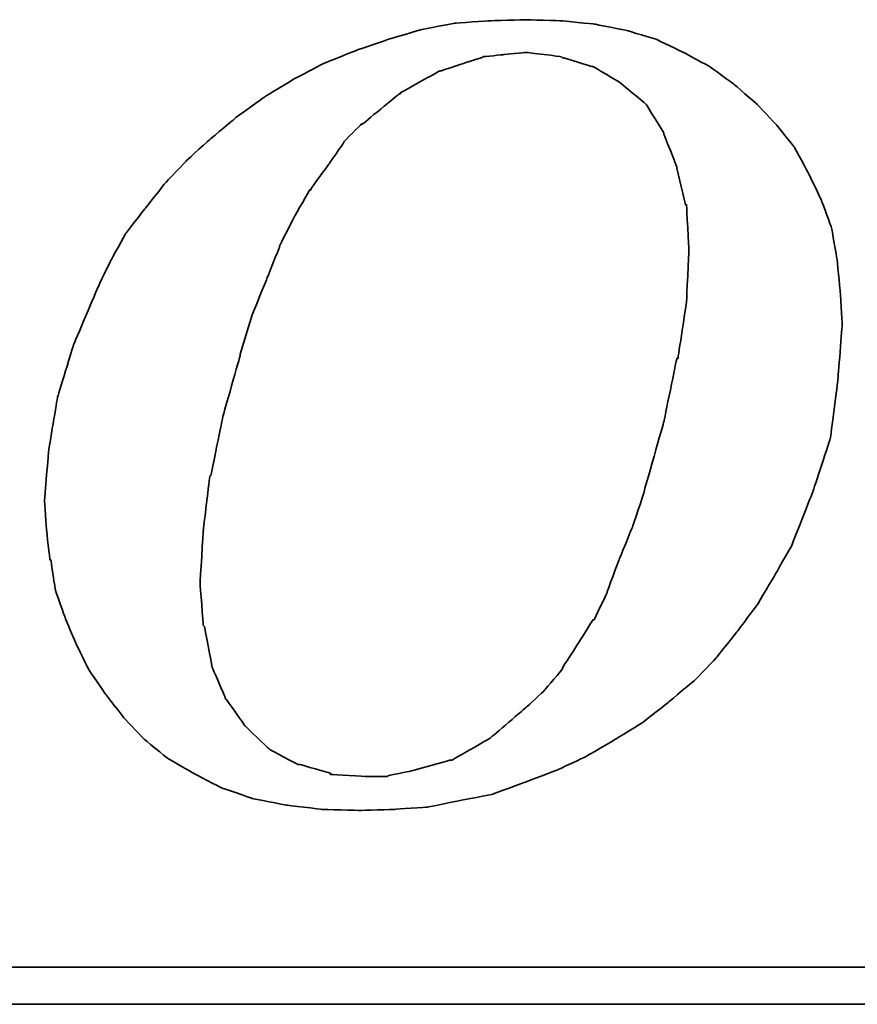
# Model space of a CAD drawing. Header units: millimetres. Extents: x 914 to 1153, y -9 to 64.
# Tile 37 of 55: x 1090.59 to 1092.25, y 11.62 to 13.57. Entities that reach past the tile are written whole.
import ezdxf

# ---------------------------------------------------------------- set-up
doc = ezdxf.new("R2010")
doc.units = ezdxf.units.MM
doc.header["$LTSCALE"] = 0.15
doc.layers.add('DIM', color=4, linetype='CONTINUOUS')
doc.layers.add('layer 1', color=7, linetype='CONTINUOUS')

# ---------------------------------------------------------------- blocks, each defined once
blk = doc.blocks.new('TBI MOTION logo(完整正式版)')
at = {"layer": 'layer 1', "color": 22, "lineweight": 35}
for points, knots in [([(-11.34375, -6.98375), (-11.34375, -6.98375), (-10.91375, -7.43875), (-10.91375, -7.43875), (-10.91375, -7.43875), (-10.91375, -7.43875), (-10.38625, -7.87125), (-10.38625, -7.87125), (-10.38625, -7.87125), (-10.38625, -7.87125), (-9.81125, -8.20375), (-9.81125, -8.20375), (-9.81125, -8.20375), (-9.81125, -8.20375), (-9.21125, -8.51875), (-9.21125, -8.51875), (-9.21125, -8.51875), (-9.21125, -8.51875), (-8.51625, -8.75875), (-8.51625, -8.75875), (-8.51625, -8.75875), (-8.51625, -8.75875), (-7.77125, -8.90375), (-7.77125, -8.90375), (-7.77125, -8.90375), (-7.77125, -8.90375), (-6.97875, -8.99875), (-6.97875, -8.99875), (-6.97875, -8.99875), (-6.97875, -8.99875), (-6.14125, -9.02375), (-6.14125, -9.02375), (-6.14125, -9.02375), (-6.14125, -9.02375), (-5.37125, -8.99875), (-5.37125, -8.99875), (-5.37125, -8.99875), (-5.37125, -8.99875), (-4.65375, -8.94875), (-4.65375, -8.94875), (-4.65375, -8.94875), (-4.65375, -8.94875), (-3.93375, -8.80625), (-3.93375, -8.80625), (-3.93375, -8.80625), (-3.93375, -8.80625), (-3.21375, -8.66375), (-3.21375, -8.66375), (-3.21375, -8.66375), (-3.21375, -8.66375), (-2.49375, -8.39875), (-2.49375, -8.39875), (-2.49375, -8.39875), (-2.49375, -8.39875), (-1.79875, -8.13375), (-1.79875, -8.13375), (-1.79875, -8.13375), (-1.79875, -8.13375), (-1.17375, -7.84375), (-1.17375, -7.84375), (-1.17375, -7.84375), (-1.17375, -7.84375), (-0.52375, -7.46375), (-0.52375, -7.46375), (-0.52375, -7.46375), (-0.52375, -7.46375), (0.10124, -7.07875), (0.10124, -7.07875), (0.10124, -7.07875), (0.10124, -7.07875), (0.67625, -6.62375), (0.67625, -6.62375), (0.67625, -6.62375), (0.67625, -6.62375), (1.24874, -6.14375), (1.24874, -6.14375), (1.24874, -6.14375), (1.24874, -6.14375), (1.72874, -5.64125), (1.72874, -5.64125), (1.72874, -5.64125), (1.72874, -5.64125), (2.18624, -5.06375), (2.18624, -5.06375), (2.18624, -5.06375), (2.18624, -5.06375), (2.61625, -4.48874), (2.61625, -4.48874), (2.61625, -4.48874), (2.61625, -4.48874), (3.00125, -3.83874), (3.00125, -3.83874), (3.00125, -3.83874), (3.00125, -3.83874), (3.36124, -3.21374), (3.36124, -3.21374), (3.36124, -3.21374), (3.36124, -3.21374), (3.84374, -1.99125), (3.84374, -1.99125), (3.84374, -1.99125), (3.84374, -1.99125), (4.22625, -0.81875), (4.22625, -0.81875), (4.22625, -0.81875), (4.22625, -0.81875), (4.39125, 0.45624), (4.39125, 0.45624), (4.39125, 0.45624), (4.39125, 0.45624), (4.48874, 1.70124), (4.48874, 1.70124), (4.48874, 1.70124), (4.48874, 1.70124), (4.43874, 2.44625), (4.43874, 2.44625), (4.43874, 2.44625), (4.43874, 2.44625), (4.36874, 3.14125), (4.36874, 3.14125), (4.36874, 3.14125), (4.36874, 3.14125), (4.25125, 3.81125), (4.25125, 3.81125), (4.25125, 3.81125), (4.25125, 3.81125), (4.03124, 4.41125), (4.03124, 4.41125), (4.03124, 4.41125), (4.03124, 4.41125), (3.74374, 5.01125), (3.74374, 5.01125), (3.74374, 5.01125), (3.74374, 5.01125), (3.43124, 5.58875), (3.43124, 5.58875), (3.43124, 5.58875), (3.43124, 5.58875), (3.02625, 6.09125), (3.02625, 6.09125), (3.02625, 6.09125), (3.02625, 6.09125), (2.59374, 6.54875), (2.59374, 6.54875), (2.59374, 6.54875), (2.59374, 6.54875), (2.09124, 6.98125), (2.09124, 6.98125), (2.09124, 6.98125), (2.09124, 6.98125), (1.56124, 7.36625), (1.56124, 7.36625), (1.56124, 7.36625), (1.56124, 7.36625), (0.98624, 7.67625), (0.98624, 7.67625), (0.98624, 7.67625), (0.98624, 7.67625), (0.38624, 7.96375), (0.38624, 7.96375), (0.38624, 7.96375), (0.38624, 7.96375), (-0.25875, 8.15625), (-0.25875, 8.15625), (-0.25875, 8.15625), (-0.25875, 8.15625), (-0.98125, 8.30125), (-0.98125, 8.30125), (-0.98125, 8.30125), (-0.98125, 8.30125), (-1.70124, 8.37125), (-1.70124, 8.37125), (-1.70124, 8.37125), (-1.70124, 8.37125), (-2.49375, 8.39624), (-2.49375, 8.39624), (-2.49375, 8.39624), (-2.49375, 8.39624), (-3.28625, 8.37125), (-3.28625, 8.37125), (-3.28625, 8.37125), (-3.28625, 8.37125), (-4.05125, 8.32125), (-4.05125, 8.32125), (-4.05125, 8.32125), (-4.05125, 8.32125), (-4.77375, 8.18125), (-4.77375, 8.18125), (-4.77375, 8.18125), (-4.77375, 8.18125), (-5.51625, 7.96375), (-5.51625, 7.96375), (-5.51625, 7.96375), (-5.51625, 7.96375), (-6.21125, 7.72625), (-6.21125, 7.72625), (-6.21125, 7.72625), (-6.21125, 7.72625), (-6.92875, 7.43625), (-6.92875, 7.43625), (-6.92875, 7.43625), (-6.92875, 7.43625), (-7.57875, 7.10125), (-7.57875, 7.10125), (-7.57875, 7.10125), (-7.57875, 7.10125), (-8.24875, 6.69125), (-8.24875, 6.69125), (-8.24875, 6.69125), (-8.24875, 6.69125), (-8.84875, 6.26125), (-8.84875, 6.26125), (-8.84875, 6.26125), (-8.84875, 6.26125), (-9.42625, 5.78125), (-9.42625, 5.78125), (-9.42625, 5.78125), (-9.42625, 5.78125), (-9.95375, 5.30125), (-9.95375, 5.30125), (-9.95375, 5.30125), (-9.95375, 5.30125), (-10.43375, 4.79624), (-10.43375, 4.79624), (-10.43375, 4.79624), (-10.43375, 4.79624), (-10.88875, 4.22125), (-10.88875, 4.22125), (-10.88875, 4.22125), (-10.88875, 4.22125), (-11.29875, 3.69375), (-11.29875, 3.69375), (-11.29875, 3.69375), (-11.29875, 3.69375), (-11.63375, 3.09125), (-11.63375, 3.09125), (-11.63375, 3.09125), (-11.63375, 3.09125), (-11.91875, 2.49625), (-11.91875, 2.49625), (-11.91875, 2.49625), (-11.91875, 2.49625), (-12.44875, 1.24625), (-12.44875, 1.24625), (-12.44875, 1.24625), (-12.44875, 1.24625), (-12.80875, 0.06874), (-12.80875, 0.06874), (-12.80875, 0.06874), (-12.80875, 0.06874), (-12.99875, -1.07875), (-12.99875, -1.07875), (-12.99875, -1.07875), (-12.99875, -1.07875), (-13.09375, -2.18375), (-13.09375, -2.18375), (-13.09375, -2.18375), (-13.09375, -2.18375), (-13.04875, -2.85375), (-13.04875, -2.85375), (-13.04875, -2.85375), (-13.04875, -2.85375), (-12.97375, -3.50375), (-12.97375, -3.50375), (-12.97375, -3.50375), (-12.97375, -3.50375), (-12.95375, -3.50375), (-12.95375, -3.50375), (-12.95375, -3.50375), (-12.95375, -3.50375), (-12.85375, -4.17375), (-12.85375, -4.17375), (-12.85375, -4.17375), (-12.85375, -4.17375), (-12.63875, -4.77624), (-12.63875, -4.77624), (-12.63875, -4.77624), (-12.63875, -4.77624), (-12.39875, -5.35125), (-12.39875, -5.35125), (-12.39875, -5.35125), (-12.39875, -5.35125), (-12.11375, -5.92875), (-12.11375, -5.92875), (-12.11375, -5.92875), (-12.11375, -5.92875), (-11.75375, -6.45375), (-11.75375, -6.45375), (-11.75375, -6.45375), (-11.75375, -6.45375), (-11.34375, -6.98375), (-11.34375, -6.98375)], [0, 0, 0, 0, 0.01369863, 0.01369863, 0.01369863, 0.01369864, 0.02739726, 0.02739726, 0.02739726, 0.02739727, 0.04109589, 0.04109589, 0.04109589, 0.0410959, 0.05479452, 0.05479452, 0.05479452, 0.05479453, 0.06849315, 0.06849315, 0.06849315, 0.06849316, 0.08219178, 0.08219178, 0.08219178, 0.08219179, 0.09589041, 0.09589041, 0.09589041, 0.09589042, 0.10958904, 0.10958904, 0.10958904, 0.10958905, 0.12328767, 0.12328767, 0.12328767, 0.12328768, 0.1369863, 0.1369863, 0.1369863, 0.13698631, 0.15068493, 0.15068493, 0.15068493, 0.15068494, 0.16438356, 0.16438356, 0.16438356, 0.16438357, 0.17808219, 0.17808219, 0.17808219, 0.1780822, 0.19178082, 0.19178082, 0.19178082, 0.19178083, 0.20547945, 0.20547945, 0.20547945, 0.20547946, 0.21917808, 0.21917808, 0.21917808, 0.21917809, 0.23287671, 0.23287671, 0.23287671, 0.23287672, 0.24657534, 0.24657534, 0.24657534, 0.24657535, 0.26027397, 0.26027397, 0.26027397, 0.26027398, 0.2739726, 0.2739726, 0.2739726, 0.27397261, 0.28767123, 0.28767123, 0.28767123, 0.28767124, 0.30136986, 0.30136986, 0.30136986, 0.30136987, 0.31506849, 0.31506849, 0.31506849, 0.3150685, 0.32876712, 0.32876712, 0.32876712, 0.32876713, 0.34246575, 0.34246575, 0.34246575, 0.34246576, 0.35616438, 0.35616438, 0.35616438, 0.35616439, 0.36986301, 0.36986301, 0.36986301, 0.36986302, 0.38356164, 0.38356164, 0.38356164, 0.38356165, 0.39726027, 0.39726027, 0.39726027, 0.39726028, 0.4109589, 0.4109589, 0.4109589, 0.41095891, 0.42465753, 0.42465753, 0.42465753, 0.42465754, 0.43835616, 0.43835616, 0.43835616, 0.43835617, 0.45205479, 0.45205479, 0.45205479, 0.4520548, 0.46575342, 0.46575342, 0.46575342, 0.46575343, 0.47945205, 0.47945205, 0.47945205, 0.47945206, 0.49315068, 0.49315068, 0.49315068, 0.49315069, 0.50684932, 0.50684932, 0.50684932, 0.50684933, 0.52054795, 0.52054795, 0.52054795, 0.52054796, 0.53424658, 0.53424658, 0.53424658, 0.53424659, 0.54794521, 0.54794521, 0.54794521, 0.54794522, 0.56164384, 0.56164384, 0.56164384, 0.56164385, 0.57534247, 0.57534247, 0.57534247, 0.57534248, 0.5890411, 0.5890411, 0.5890411, 0.58904111, 0.60273973, 0.60273973, 0.60273973, 0.60273974, 0.61643836, 0.61643836, 0.61643836, 0.61643837, 0.63013699, 0.63013699, 0.63013699, 0.630137, 0.64383562, 0.64383562, 0.64383562, 0.64383563, 0.65753425, 0.65753425, 0.65753425, 0.65753426, 0.67123288, 0.67123288, 0.67123288, 0.67123289, 0.68493151, 0.68493151, 0.68493151, 0.68493152, 0.69863014, 0.69863014, 0.69863014, 0.69863015, 0.71232877, 0.71232877, 0.71232877, 0.71232878, 0.7260274, 0.7260274, 0.7260274, 0.72602741, 0.73972603, 0.73972603, 0.73972603, 0.73972604, 0.75342466, 0.75342466, 0.75342466, 0.75342467, 0.76712329, 0.76712329, 0.76712329, 0.7671233, 0.78082192, 0.78082192, 0.78082192, 0.78082193, 0.79452055, 0.79452055, 0.79452055, 0.79452056, 0.80821918, 0.80821918, 0.80821918, 0.80821919, 0.82191781, 0.82191781, 0.82191781, 0.82191782, 0.83561644, 0.83561644, 0.83561644, 0.83561645, 0.84931507, 0.84931507, 0.84931507, 0.84931508, 0.8630137, 0.8630137, 0.8630137, 0.86301371, 0.87671233, 0.87671233, 0.87671233, 0.87671234, 0.89041096, 0.89041096, 0.89041096, 0.89041097, 0.90410959, 0.90410959, 0.90410959, 0.9041096, 0.91780822, 0.91780822, 0.91780822, 0.91780823, 0.93150685, 0.93150685, 0.93150685, 0.93150686, 0.94520548, 0.94520548, 0.94520548, 0.94520549, 0.95890411, 0.95890411, 0.95890411, 0.95890412, 0.97260274, 0.97260274, 0.97260274, 0.97260275, 0.98630137, 0.98630137, 0.98630137, 0.98630138, 1, 1, 1, 1]), ([(-8.77875, 1.03124), (-8.77875, 1.03124), (-8.51625, 1.89625), (-8.51625, 1.89625), (-8.51625, 1.89625), (-8.51625, 1.89625), (-8.20375, 2.66375), (-8.20375, 2.66375), (-8.20375, 2.66375), (-8.20375, 2.66375), (-7.91625, 3.38125), (-7.91625, 3.38125), (-7.91625, 3.38125), (-7.91625, 3.38125), (-7.91625, 3.40624), (-7.91625, 3.40624), (-7.91625, 3.40624), (-7.91625, 3.40624), (-7.57875, 4.07624), (-7.57875, 4.07624), (-7.57875, 4.07624), (-7.57875, 4.07624), (-7.24375, 4.65125), (-7.24375, 4.65125), (-7.24375, 4.65125), (-7.24375, 4.65125), (-7.21875, 4.65125), (-7.21875, 4.65125), (-7.21875, 4.65125), (-7.21875, 4.65125), (-7.21875, 4.67624), (-7.21875, 4.67624), (-7.21875, 4.67624), (-7.21875, 4.67624), (-6.83625, 5.20375), (-6.83625, 5.20375), (-6.83625, 5.20375), (-6.83625, 5.20375), (-6.49875, 5.68625), (-6.49875, 5.68625), (-6.49875, 5.68625), (-6.49875, 5.68625), (-6.49875, 5.70625), (-6.49875, 5.70625), (-6.49875, 5.70625), (-6.49875, 5.70625), (-6.11625, 6.09125), (-6.11625, 6.09125), (-6.11625, 6.09125), (-6.11625, 6.09125), (-6.09125, 6.09125), (-6.09125, 6.09125), (-6.09125, 6.09125), (-6.09125, 6.09125), (-5.27375, 6.76625), (-5.27375, 6.76625), (-5.27375, 6.76625), (-5.27375, 6.76625), (-5.24875, 6.76625), (-5.24875, 6.76625), (-5.24875, 6.76625), (-5.24875, 6.76625), (-5.24875, 6.78625), (-5.24875, 6.78625), (-5.24875, 6.78625), (-5.24875, 6.78625), (-4.38875, 7.26624), (-4.38875, 7.26624), (-4.38875, 7.26624), (-4.38875, 7.26624), (-4.36125, 7.26624), (-4.36125, 7.26624), (-4.36125, 7.26624), (-4.36125, 7.26624), (-3.93375, 7.41125), (-3.93375, 7.41125), (-3.93375, 7.41125), (-3.93375, 7.41125), (-3.47375, 7.55625), (-3.47375, 7.55625), (-3.47375, 7.55625), (-3.47375, 7.55625), (-3.45375, 7.55625), (-3.45375, 7.55625), (-3.45375, 7.55625), (-3.45375, 7.55625), (-3.42875, 7.58124), (-3.42875, 7.58124), (-3.42875, 7.58124), (-3.42875, 7.58124), (-2.97375, 7.62625), (-2.97375, 7.62625), (-2.97375, 7.62625), (-2.97375, 7.62625), (-2.49375, 7.67625), (-2.49375, 7.67625), (-2.49375, 7.67625), (-2.49375, 7.67625), (-2.46875, 7.67625), (-2.46875, 7.67625), (-2.46875, 7.67625), (-2.46875, 7.67625), (-1.70124, 7.58124), (-1.70124, 7.58124), (-1.70124, 7.58124), (-1.70124, 7.58124), (-1.67875, 7.55625), (-1.67875, 7.55625), (-1.67875, 7.55625), (-1.67875, 7.55625), (-1.65375, 7.55625), (-1.65375, 7.55625), (-1.65375, 7.55625), (-1.65375, 7.55625), (-1.03125, 7.36625), (-1.03125, 7.36625), (-1.03125, 7.36625), (-1.03125, 7.36625), (-1.00625, 7.36625), (-1.00625, 7.36625), (-1.00625, 7.36625), (-1.00625, 7.36625), (-0.43124, 7.02624), (-0.43124, 7.02624), (-0.43124, 7.02624), (-0.43124, 7.02624), (-0.40625, 7.00624), (-0.40625, 7.00624), (-0.40625, 7.00624), (-0.40625, 7.00624), (0.12124, 6.57124), (0.12124, 6.57124), (0.12124, 6.57124), (0.12124, 6.57124), (0.14624, 6.54875), (0.14624, 6.54875), (0.14624, 6.54875), (0.14624, 6.54875), (0.17124, 6.52375), (0.17124, 6.52375), (0.17124, 6.52375), (0.17124, 6.52375), (0.55625, 5.89875), (0.55625, 5.89875), (0.55625, 5.89875), (0.55625, 5.89875), (0.55625, 5.87625), (0.55625, 5.87625), (0.55625, 5.87625), (0.55625, 5.87625), (0.84124, 5.15625), (0.84124, 5.15625), (0.84124, 5.15625), (0.84124, 5.15625), (0.84124, 5.13125), (0.84124, 5.13125), (0.84124, 5.13125), (0.84124, 5.13125), (1.03624, 4.31875), (1.03624, 4.31875), (1.03624, 4.31875), (1.03624, 4.31875), (1.05624, 4.31875), (1.05624, 4.31875), (1.05624, 4.31875), (1.05624, 4.31875), (1.05624, 4.29125), (1.05624, 4.29125), (1.05624, 4.29125), (1.05624, 4.29125), (1.10625, 3.33125), (1.10625, 3.33125), (1.10625, 3.33125), (1.10625, 3.33125), (1.10625, 3.30875), (1.10625, 3.30875), (1.10625, 3.30875), (1.10625, 3.30875), (1.05624, 2.20624), (1.05624, 2.20624), (1.05624, 2.20624), (1.05624, 2.20624), (1.05624, 2.18124), (1.05624, 2.18124), (1.05624, 2.18124), (1.05624, 2.18124), (0.86624, 0.93624), (0.86624, 0.93624), (0.86624, 0.93624), (0.86624, 0.93624), (0.84124, 0.93624), (0.84124, 0.93624), (0.84124, 0.93624), (0.84124, 0.93624), (0.55625, -0.45874), (0.55625, -0.45874), (0.55625, -0.45874), (0.55625, -0.45874), (0.12124, -1.99125), (0.12124, -1.99125), (0.12124, -1.99125), (0.12124, -1.99125), (0.12124, -2.01874), (0.12124, -2.01874), (0.12124, -2.01874), (0.12124, -2.01874), (-0.13874, -2.78375), (-0.13874, -2.78375), (-0.13874, -2.78375), (-0.13874, -2.78375), (-0.43124, -3.50375), (-0.43124, -3.50375), (-0.43124, -3.50375), (-0.43124, -3.50375), (-0.69375, -4.19875), (-0.69375, -4.19875), (-0.69375, -4.19875), (-0.69375, -4.19875), (-0.69375, -4.22375), (-0.69375, -4.22375), (-0.69375, -4.22375), (-0.69375, -4.22375), (-0.98125, -4.82374), (-0.98125, -4.82374), (-0.98125, -4.82374), (-0.98125, -4.82374), (-1.00625, -4.82374), (-1.00625, -4.82374), (-1.00625, -4.82374), (-1.00625, -4.82374), (-1.33875, -5.35125), (-1.33875, -5.35125), (-1.33875, -5.35125), (-1.33875, -5.35125), (-1.67875, -5.87875), (-1.67875, -5.87875), (-1.67875, -5.87875), (-1.67875, -5.87875), (-1.67875, -5.90375), (-1.67875, -5.90375), (-1.67875, -5.90375), (-1.67875, -5.90375), (-2.05875, -6.35875), (-2.05875, -6.35875), (-2.05875, -6.35875), (-2.05875, -6.35875), (-2.08375, -6.38375), (-2.08375, -6.38375), (-2.08375, -6.38375), (-2.08375, -6.38375), (-2.46875, -6.74375), (-2.46875, -6.74375), (-2.46875, -6.74375), (-2.46875, -6.74375), (-3.25875, -7.41625), (-3.25875, -7.41625), (-3.25875, -7.41625), (-3.25875, -7.41625), (-3.28625, -7.43875), (-3.28625, -7.43875), (-3.28625, -7.43875), (-3.28625, -7.43875), (-4.12375, -7.91875), (-4.12375, -7.91875), (-4.12375, -7.91875), (-4.12375, -7.91875), (-4.14875, -7.91875), (-4.14875, -7.91875), (-4.14875, -7.91875), (-4.14875, -7.91875), (-4.17125, -7.91875), (-4.17125, -7.91875), (-4.17125, -7.91875), (-4.17125, -7.91875), (-5.03375, -8.15875), (-5.03375, -8.15875), (-5.03375, -8.15875), (-5.03375, -8.15875), (-5.51625, -8.25625), (-5.51625, -8.25625), (-5.51625, -8.25625), (-5.51625, -8.25625), (-5.54125, -8.27875), (-5.54125, -8.27875), (-5.54125, -8.27875), (-5.54125, -8.27875), (-5.56375, -8.27875), (-5.56375, -8.27875), (-5.56375, -8.27875), (-5.56375, -8.27875), (-5.99625, -8.27875), (-5.99625, -8.27875), (-5.99625, -8.27875), (-5.99625, -8.27875), (-6.76375, -8.23125), (-6.76375, -8.23125), (-6.76375, -8.23125), (-6.76375, -8.23125), (-6.78875, -8.23125), (-6.78875, -8.23125), (-6.78875, -8.23125), (-6.78875, -8.23125), (-6.78875, -8.20375), (-6.78875, -8.20375), (-6.78875, -8.20375), (-6.78875, -8.20375), (-7.45875, -8.01375), (-7.45875, -8.01375), (-7.45875, -8.01375), (-7.45875, -8.01375), (-7.48375, -8.01375), (-7.48375, -8.01375), (-7.48375, -8.01375), (-7.48375, -8.01375), (-7.50875, -8.01375), (-7.50875, -8.01375), (-7.50875, -8.01375), (-7.50875, -8.01375), (-8.13125, -7.67875), (-8.13125, -7.67875), (-8.13125, -7.67875), (-8.13125, -7.67875), (-8.15625, -7.65375), (-8.15625, -7.65375), (-8.15625, -7.65375), (-8.15625, -7.65375), (-8.65875, -7.17375), (-8.65875, -7.17375), (-8.65875, -7.17375), (-8.65875, -7.17375), (-8.68375, -7.14875), (-8.68375, -7.14875), (-8.68375, -7.14875), (-8.68375, -7.14875), (-9.08875, -6.57375), (-9.08875, -6.57375), (-9.08875, -6.57375), (-9.08875, -6.57375), (-9.11375, -6.54875), (-9.11375, -6.54875), (-9.11375, -6.54875), (-9.11375, -6.54875), (-9.11375, -6.52875), (-9.11375, -6.52875), (-9.11375, -6.52875), (-9.11375, -6.52875), (-9.40375, -5.85375), (-9.40375, -5.85375), (-9.40375, -5.85375), (-9.40375, -5.85375), (-9.40375, -5.82875), (-9.40375, -5.82875), (-9.40375, -5.82875), (-9.40375, -5.82875), (-9.56875, -4.96875), (-9.56875, -4.96875), (-9.56875, -4.96875), (-9.56875, -4.96875), (-9.59375, -4.94375), (-9.59375, -4.94375), (-9.59375, -4.94375), (-9.59375, -4.94375), (-9.66375, -4.03375), (-9.66375, -4.03375), (-9.66375, -4.03375), (-9.66375, -4.03375), (-9.66375, -4.00875), (-9.66375, -4.00875), (-9.66375, -4.00875), (-9.66375, -4.00875), (-9.59375, -2.85375), (-9.59375, -2.85375), (-9.59375, -2.85375), (-9.59375, -2.85375), (-9.45125, -1.65875), (-9.45125, -1.65875), (-9.45125, -1.65875), (-9.45125, -1.65875), (-9.42625, -1.63375), (-9.42625, -1.63375), (-9.42625, -1.63375), (-9.42625, -1.63375), (-9.16125, -0.33875), (-9.16125, -0.33875), (-9.16125, -0.33875), (-9.16125, -0.33875), (-8.77875, 1.00624), (-8.77875, 1.00624), (-8.77875, 1.00624), (-8.77875, 1.00624), (-8.77875, 1.03124), (-8.77875, 1.03124)], [0, 0, 0, 0, 0.01020408, 0.01020408, 0.01020408, 0.01020409, 0.02040816, 0.02040816, 0.02040816, 0.02040817, 0.03061224, 0.03061224, 0.03061224, 0.03061225, 0.04081633, 0.04081633, 0.04081633, 0.04081634, 0.05102041, 0.05102041, 0.05102041, 0.05102042, 0.06122449, 0.06122449, 0.06122449, 0.0612245, 0.07142857, 0.07142857, 0.07142857, 0.07142858, 0.08163265, 0.08163265, 0.08163265, 0.08163266, 0.09183673, 0.09183673, 0.09183673, 0.09183674, 0.10204082, 0.10204082, 0.10204082, 0.10204083, 0.1122449, 0.1122449, 0.1122449, 0.11224491, 0.12244898, 0.12244898, 0.12244898, 0.12244899, 0.13265306, 0.13265306, 0.13265306, 0.13265307, 0.14285714, 0.14285714, 0.14285714, 0.14285715, 0.15306122, 0.15306122, 0.15306122, 0.15306123, 0.16326531, 0.16326531, 0.16326531, 0.16326532, 0.17346939, 0.17346939, 0.17346939, 0.1734694, 0.18367347, 0.18367347, 0.18367347, 0.18367348, 0.19387755, 0.19387755, 0.19387755, 0.19387756, 0.20408163, 0.20408163, 0.20408163, 0.20408164, 0.21428571, 0.21428571, 0.21428571, 0.21428572, 0.2244898, 0.2244898, 0.2244898, 0.22448981, 0.23469388, 0.23469388, 0.23469388, 0.23469389, 0.24489796, 0.24489796, 0.24489796, 0.24489797, 0.25510204, 0.25510204, 0.25510204, 0.25510205, 0.26530612, 0.26530612, 0.26530612, 0.26530613, 0.2755102, 0.2755102, 0.2755102, 0.27551021, 0.28571429, 0.28571429, 0.28571429, 0.2857143, 0.29591837, 0.29591837, 0.29591837, 0.29591838, 0.30612245, 0.30612245, 0.30612245, 0.30612246, 0.31632653, 0.31632653, 0.31632653, 0.31632654, 0.32653061, 0.32653061, 0.32653061, 0.32653062, 0.33673469, 0.33673469, 0.33673469, 0.3367347, 0.34693878, 0.34693878, 0.34693878, 0.34693879, 0.35714286, 0.35714286, 0.35714286, 0.35714287, 0.36734694, 0.36734694, 0.36734694, 0.36734695, 0.37755102, 0.37755102, 0.37755102, 0.37755103, 0.3877551, 0.3877551, 0.3877551, 0.38775511, 0.39795918, 0.39795918, 0.39795918, 0.39795919, 0.40816327, 0.40816327, 0.40816327, 0.40816328, 0.41836735, 0.41836735, 0.41836735, 0.41836736, 0.42857143, 0.42857143, 0.42857143, 0.42857144, 0.43877551, 0.43877551, 0.43877551, 0.43877552, 0.44897959, 0.44897959, 0.44897959, 0.4489796, 0.45918367, 0.45918367, 0.45918367, 0.45918368, 0.46938776, 0.46938776, 0.46938776, 0.46938777, 0.47959184, 0.47959184, 0.47959184, 0.47959185, 0.48979592, 0.48979592, 0.48979592, 0.48979593, 0.5, 0.5, 0.5, 0.50000001, 0.51020408, 0.51020408, 0.51020408, 0.51020409, 0.52040816, 0.52040816, 0.52040816, 0.52040817, 0.53061224, 0.53061224, 0.53061224, 0.53061225, 0.54081633, 0.54081633, 0.54081633, 0.54081634, 0.55102041, 0.55102041, 0.55102041, 0.55102042, 0.56122449, 0.56122449, 0.56122449, 0.5612245, 0.57142857, 0.57142857, 0.57142857, 0.57142858, 0.58163265, 0.58163265, 0.58163265, 0.58163266, 0.59183673, 0.59183673, 0.59183673, 0.59183674, 0.60204082, 0.60204082, 0.60204082, 0.60204083, 0.6122449, 0.6122449, 0.6122449, 0.61224491, 0.62244898, 0.62244898, 0.62244898, 0.62244899, 0.63265306, 0.63265306, 0.63265306, 0.63265307, 0.64285714, 0.64285714, 0.64285714, 0.64285715, 0.65306122, 0.65306122, 0.65306122, 0.65306123, 0.66326531, 0.66326531, 0.66326531, 0.66326532, 0.67346939, 0.67346939, 0.67346939, 0.6734694, 0.68367347, 0.68367347, 0.68367347, 0.68367348, 0.69387755, 0.69387755, 0.69387755, 0.69387756, 0.70408163, 0.70408163, 0.70408163, 0.70408164, 0.71428571, 0.71428571, 0.71428571, 0.71428572, 0.7244898, 0.7244898, 0.7244898, 0.72448981, 0.73469388, 0.73469388, 0.73469388, 0.73469389, 0.74489796, 0.74489796, 0.74489796, 0.74489797, 0.75510204, 0.75510204, 0.75510204, 0.75510205, 0.76530612, 0.76530612, 0.76530612, 0.76530613, 0.7755102, 0.7755102, 0.7755102, 0.77551021, 0.78571429, 0.78571429, 0.78571429, 0.7857143, 0.79591837, 0.79591837, 0.79591837, 0.79591838, 0.80612245, 0.80612245, 0.80612245, 0.80612246, 0.81632653, 0.81632653, 0.81632653, 0.81632654, 0.82653061, 0.82653061, 0.82653061, 0.82653062, 0.83673469, 0.83673469, 0.83673469, 0.8367347, 0.84693878, 0.84693878, 0.84693878, 0.84693879, 0.85714286, 0.85714286, 0.85714286, 0.85714287, 0.86734694, 0.86734694, 0.86734694, 0.86734695, 0.87755102, 0.87755102, 0.87755102, 0.87755103, 0.8877551, 0.8877551, 0.8877551, 0.88775511, 0.89795918, 0.89795918, 0.89795918, 0.89795919, 0.90816327, 0.90816327, 0.90816327, 0.90816328, 0.91836735, 0.91836735, 0.91836735, 0.91836736, 0.92857143, 0.92857143, 0.92857143, 0.92857144, 0.93877551, 0.93877551, 0.93877551, 0.93877552, 0.94897959, 0.94897959, 0.94897959, 0.9489796, 0.95918367, 0.95918367, 0.95918367, 0.95918368, 0.96938776, 0.96938776, 0.96938776, 0.96938777, 0.97959184, 0.97959184, 0.97959184, 0.97959185, 0.98979592, 0.98979592, 0.98979592, 0.98979593, 1, 1, 1, 1]), ([(75.90875, -9.47875), (75.90875, -9.47875), (75.90875, -12.28625), (75.90875, -12.28625), (75.90875, -12.28625), (75.90875, -12.28625), (75.90875, -12.47875), (75.90875, -12.47875), (75.90875, -12.47875), (75.90875, -12.47875), (75.71625, -12.47875), (75.71625, -12.47875), (75.71625, -12.47875), (75.71625, -12.47875), (-88.32875, -12.47875), (-88.32875, -12.47875), (-88.32875, -12.47875), (-88.32875, -12.47875), (-88.32875, -13.29375), (-88.32875, -13.29375), (-88.32875, -13.29375), (-88.32875, -13.29375), (82.89125, -13.29375), (82.89125, -13.29375), (82.89125, -13.29375), (82.89125, -13.29375), (75.90875, -9.47875), (75.90875, -9.47875)], [0, 0, 0, 0, 0.14285714, 0.14285714, 0.14285714, 0.14285715, 0.28571429, 0.28571429, 0.28571429, 0.2857143, 0.42857143, 0.42857143, 0.42857143, 0.42857144, 0.57142857, 0.57142857, 0.57142857, 0.57142858, 0.71428571, 0.71428571, 0.71428571, 0.71428572, 0.85714286, 0.85714286, 0.85714286, 0.85714287, 1, 1, 1, 1])]:
    blk.add_open_spline(points, degree=3, knots=knots, dxfattribs=at)

msp = doc.modelspace()

# ---------------------------------------------------------------- block references
at = {"layer": 'DIM', "color": 0, "xscale": 0.090033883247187, "yscale": 0.090033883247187, "zscale": 0.090033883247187}
msp.add_blockref('TBI MOTION logo(完整正式版)', (1091.815, 12.8148), dxfattribs=at)

doc.saveas('drawing.dxf')
